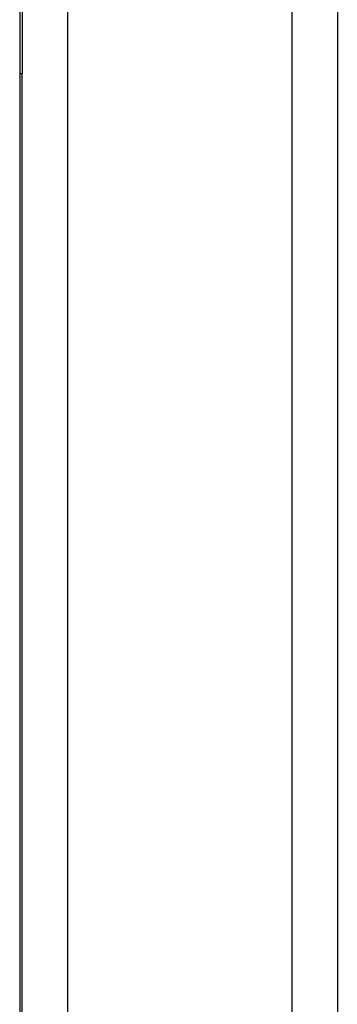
# Model space of a CAD drawing. Header units: inches. Extents: x 2.8 to 80.3, y 4.6 to 43.1.
# Tile 71 of 83: x 46.958 to 47.336, y 15.431 to 16.602. Entities that reach past the tile are written whole.
import ezdxf

# ---------------------------------------------------------------- set-up
doc = ezdxf.new("R2010")
doc.units = ezdxf.units.IN
doc.header["$MEASUREMENT"] = 0
doc.layers.add('Visible Edges(ANSI)', color=7, linetype='Continuous', lineweight=25)
doc.layers.add('Visible Tangent Edges(ANSI)', color=7, linetype='Continuous', lineweight=25)

msp = doc.modelspace()

# ---------------------------------------------------------------- linework, layer by layer
at = {"layer": 'Visible Edges(ANSI)'}
for p, q in [((46.9576, 32.6239), (46.9576, 13.1129)), ((47.3356, 16.8345), (47.3356, 14.1755)), ((46.9606, 16.6629), (46.9606, 16.5379)), ((46.9606, 14.0559), (46.9606, 16.5379))]:
    msp.add_line(p, q, dxfattribs=at)
at = {"layer": 'Visible Tangent Edges(ANSI)'}
for p, q in [((47.0144, 16.833), (47.0144, 14.1755)), ((47.2817, 14.1755), (47.2817, 16.8337)), ((46.9576, 16.5379), (46.9606, 16.5379))]:
    msp.add_line(p, q, dxfattribs=at)

doc.saveas('drawing.dxf')
